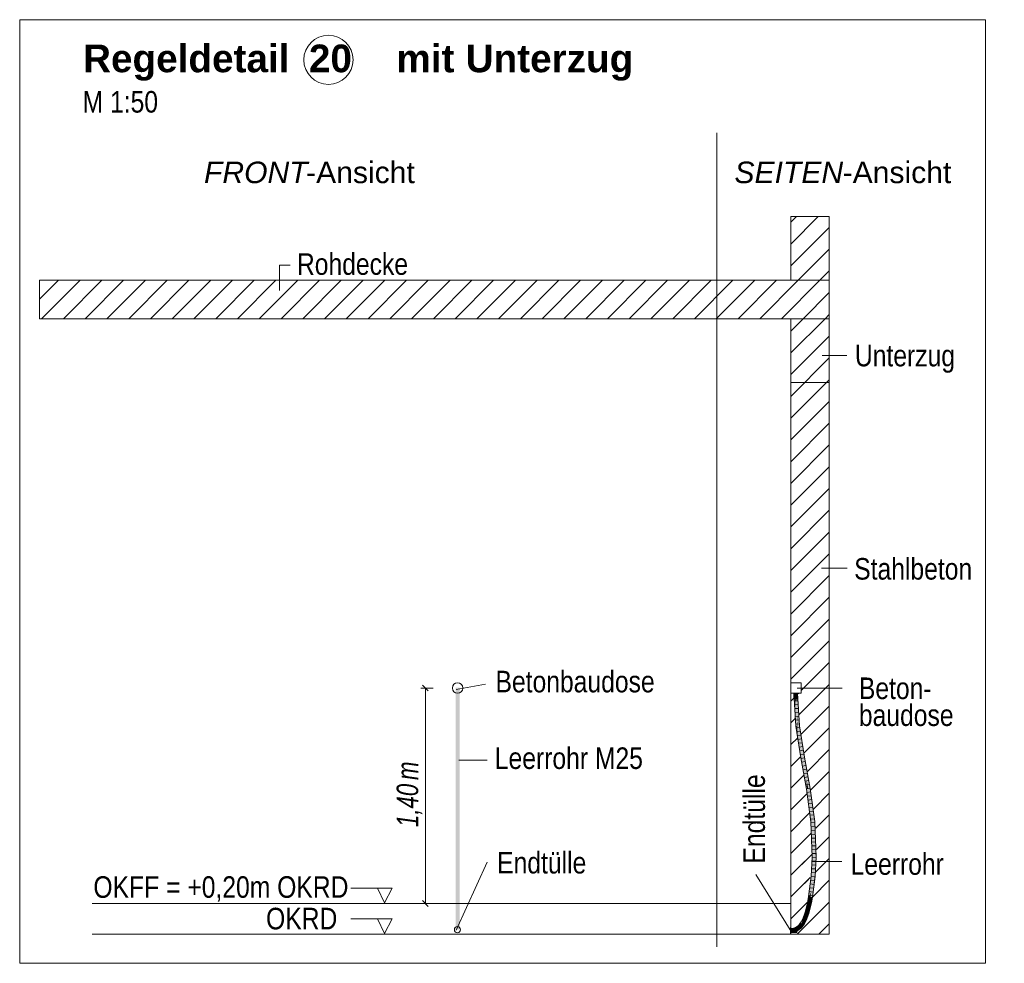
# Model space of a CAD drawing. Extents: x -620 to 300, y 62 to 1112.
# Tile 59 of 71: x 122 to 186, y 552 to 613. Entities that reach past the tile are written whole.
import ezdxf
from ezdxf.lldxf.tags import DXFTag

# ---------------------------------------------------------------- set-up
doc = ezdxf.new("R2010")
doc.units = 0
doc.layers.get('0').update_dxf_attribs({"lineweight": 13})
for name, color, linetype, lineweight, true_color in [('E_Aussparung Bemaßung-A06GA1MX8I', 5, 'Continuous', 9, 0x0000ff), ('E_Betonbaudose', 1, 'Continuous', 13, 0xff0000), ('E_Detail_Beschriftung', 7, 'Continuous', 13, 0x009900), ('E_Detail_Wandschraffur', 7, 'Continuous', 5, 0xc0c0c0), ('E_Leerrohr 25-A06GA1MY8I', 7, 'Continuous', 9, 0xff8000), ('E_Leerrohr 25-Shading', 7, 'Continuous', 9, 0xff8000), ('E_Leerrohr Beschriftung', 1, 'Continuous', 9, 0xff0000)]:
    doc.layers.add(name, color=color, linetype=linetype, lineweight=lineweight, true_color=true_color)
doc.layers.add('E_Detail_Linie_Text_Bem', color=7, linetype='Continuous', lineweight=13)
doc.styles.get("Standard").update_dxf_attribs({"font": 'ARIALN.TTF'})
tags = doc.linetypes.add('fein_strichliert', pattern=[4, 1, -2, 1]).pattern_tags.tags
tags[8:9] = [DXFTag(74, 4), DXFTag(75, 0), DXFTag(340, '0'), DXFTag(46, 0.0), DXFTag(50, 0.0), DXFTag(44, 0.0), DXFTag(45, 0.0)]
tags[6:7] = [DXFTag(74, 4), DXFTag(75, 0), DXFTag(340, '0'), DXFTag(46, 0.0), DXFTag(50, 0.0), DXFTag(44, 0.0), DXFTag(45, 0.0)]
tags[4:5] = [DXFTag(74, 4), DXFTag(75, 0), DXFTag(340, '0'), DXFTag(46, 0.0), DXFTag(50, 0.0), DXFTag(44, 0.0), DXFTag(45, 0.0)]
tags = doc.linetypes.add('fein_strichliert-A06GA1N18I', pattern=[4, 1, -2, 1]).pattern_tags.tags
tags[8:9] = [DXFTag(74, 4), DXFTag(75, 0), DXFTag(340, '0'), DXFTag(46, 0.0), DXFTag(50, 0.0), DXFTag(44, 0.0), DXFTag(45, 0.0)]
tags[6:7] = [DXFTag(74, 4), DXFTag(75, 0), DXFTag(340, '0'), DXFTag(46, 0.0), DXFTag(50, 0.0), DXFTag(44, 0.0), DXFTag(45, 0.0)]
tags[4:5] = [DXFTag(74, 4), DXFTag(75, 0), DXFTag(340, '0'), DXFTag(46, 0.0), DXFTag(50, 0.0), DXFTag(44, 0.0), DXFTag(45, 0.0)]
tags = doc.linetypes.add('STRICHPUNKT2-A06GA1MZ8I', pattern=[12.7, 6.35, -3.175, 0, -3.175]).pattern_tags.tags
tags[10:11] = [DXFTag(74, 4), DXFTag(75, 0), DXFTag(340, '0'), DXFTag(46, 0.0), DXFTag(50, 0.0), DXFTag(44, 0.0), DXFTag(45, 0.0)]
tags[8:9] = [DXFTag(74, 4), DXFTag(75, 0), DXFTag(340, '0'), DXFTag(46, 0.0), DXFTag(50, 0.0), DXFTag(44, 0.0), DXFTag(45, 0.0)]
tags[6:7] = [DXFTag(74, 4), DXFTag(75, 0), DXFTag(340, '0'), DXFTag(46, 0.0), DXFTag(50, 0.0), DXFTag(44, 0.0), DXFTag(45, 0.0)]
tags[4:5] = [DXFTag(74, 4), DXFTag(75, 0), DXFTag(340, '0'), DXFTag(46, 0.0), DXFTag(50, 0.0), DXFTag(44, 0.0), DXFTag(45, 0.0)]

# ---------------------------------------------------------------- blocks, each defined once
blk = doc.blocks.new('Shading-A06GA12D8I', base_point=(172.051, 724.316))
at = {"layer": 'E_Leerrohr 25-Shading', "color": 32, "true_color": 0xd96d00}
for points in [[(171.82, 569.269), (171.82, 569.263), (171.93, 569.269), (171.931, 569.263)], [(171.885, 568.869), (172.01, 568.869), (171.885, 569.263), (172.01, 569.263)], [(171.931, 569.263), (172.01, 569.263), (171.93, 569.269), (172.01, 569.269)], [(172.022, 569.269), (172.01, 569.269), (172.022, 569.263), (172.01, 569.263)], [(172.01, 569.263), (172.01, 568.869), (172.022, 569.263), (172.022, 568.869)], [(172.055, 569.269), (172.022, 569.269), (172.055, 569.263), (172.022, 569.263)], [(172.022, 568.869), (172.135, 568.869), (172.022, 569.263), (172.135, 569.263)], [(172.055, 569.269), (172.055, 569.263), (172.121, 569.269), (172.121, 569.263)], [(172.121, 569.263), (172.2, 569.263), (172.121, 569.269), (172.2, 569.269)], [(171.687, 553.924), (171.687, 554.035), (171.681, 553.923), (171.681, 554.035)], [(171.681, 553.891), (171.687, 553.891), (171.681, 553.923), (171.687, 553.924)], [(171.681, 553.845), (171.687, 553.845), (171.681, 553.891), (171.687, 553.891)], [(171.687, 553.812), (171.687, 553.845), (171.681, 553.812), (171.681, 553.845)], [(171.681, 553.734), (171.687, 553.734), (171.681, 553.812), (171.687, 553.812)], [(171.681, 553.655), (171.687, 553.655), (171.681, 553.734), (171.687, 553.734)], [(171.687, 553.845), (171.845, 553.97), (171.687, 553.97)], [(171.687, 553.845), (171.909, 553.853), (171.845, 553.97), (171.957, 553.857)], [(171.79, 553.847), (171.89, 553.852), (171.687, 553.845), (171.909, 553.853)], [(171.687, 553.845), (172.035, 553.845), (172.029, 553.851)], [(171.867, 553.75), (171.896, 553.828), (171.823, 553.737), (171.687, 553.845)], [(171.687, 553.845), (171.896, 553.828), (171.791, 553.841)], [(171.687, 553.845), (171.687, 553.72), (171.823, 553.737), (171.803, 553.731)], [(171.687, 553.845), (172.022, 553.831), (172.035, 553.845)], [(171.687, 553.72), (171.845, 553.72), (171.828, 553.733)], [(171.965, 553.849), (171.96, 553.855), (171.79, 553.847)], [(171.947, 553.822), (171.959, 553.834), (171.791, 553.841)], [(171.803, 553.731), (171.828, 553.733), (171.823, 553.737)], [(171.862, 553.737), (171.867, 553.75), (171.828, 553.733), (171.823, 553.737)], [(171.828, 553.733), (171.845, 553.72), (171.862, 553.737)], [(171.845, 553.97), (171.957, 553.857), (171.885, 553.97), (171.928, 553.926)], [(171.845, 553.72), (171.91, 553.72), (171.879, 553.754), (171.973, 553.782)], [(171.867, 553.75), (171.862, 553.737), (171.879, 553.754)], [(171.944, 553.818), (171.896, 553.828), (171.879, 553.754), (171.867, 553.75)], [(171.944, 553.818), (171.879, 553.754), (171.949, 553.784), (171.911, 553.764)], [(171.928, 553.926), (171.91, 553.97), (171.885, 553.97)], [(171.89, 553.852), (171.96, 553.855), (171.909, 553.853)], [(171.944, 553.818), (171.947, 553.822), (171.896, 553.828)], [(171.909, 553.853), (171.96, 553.855), (171.957, 553.857)], [(172.016, 553.863), (172.081, 553.97), (171.91, 553.97)], [(171.91, 553.97), (171.928, 553.926), (172.016, 553.863), (171.994, 553.861)], [(172.081, 553.72), (172.018, 553.796), (171.91, 553.72), (171.973, 553.782)], [(171.911, 553.764), (171.936, 553.771), (171.949, 553.784)], [(171.928, 553.926), (171.957, 553.857), (171.994, 553.861), (171.991, 553.86)], [(171.949, 553.784), (171.936, 553.771), (171.998, 553.808), (171.973, 553.782)], [(171.998, 553.808), (172.022, 553.831), (171.944, 553.818), (171.959, 553.834)], [(171.944, 553.818), (171.949, 553.784), (171.977, 553.812)], [(171.977, 553.812), (171.949, 553.784), (171.994, 553.808)], [(171.949, 553.784), (171.998, 553.808), (171.994, 553.808)], [(172.029, 553.851), (172.017, 553.863), (171.965, 553.849), (171.957, 553.857)], [(172.018, 553.796), (172.011, 553.805), (171.973, 553.782), (171.998, 553.808)], [(171.991, 553.86), (172.017, 553.863), (172.016, 553.863)], [(172.081, 553.799), (172.035, 553.845), (172.081, 553.791), (171.998, 553.808)], [(172.03, 553.8), (172.011, 553.805), (172.018, 553.796)], [(172.081, 553.791), (172.011, 553.805), (172.081, 553.786)], [(172.016, 553.863), (172.03, 553.865), (172.081, 553.97), (172.064, 553.899)], [(172.056, 553.866), (172.057, 553.868), (172.017, 553.863), (172.016, 553.863)], [(172.017, 553.863), (172.035, 553.845), (172.056, 553.866)], [(172.081, 553.773), (172.064, 553.79), (172.018, 553.796), (172.03, 553.8)], [(172.081, 553.773), (172.018, 553.796), (172.081, 553.72)], [(172.03, 553.865), (172.057, 553.868), (172.064, 553.899)], [(172.059, 553.869), (172.035, 553.845), (172.081, 553.871), (172.081, 553.845)], [(172.035, 553.845), (172.081, 553.799), (172.081, 553.845)], [(172.057, 553.868), (172.056, 553.866), (172.059, 553.869)], [(172.059, 553.869), (172.064, 553.899), (172.057, 553.868)], [(172.059, 553.869), (172.081, 553.891), (172.064, 553.899), (172.081, 553.916)], [(172.081, 553.891), (172.059, 553.869), (172.081, 553.871)], [(172.081, 553.916), (172.081, 553.97), (172.064, 553.899)], [(172.081, 553.786), (172.064, 553.79), (172.081, 553.773)]]:
    blk.add_solid(points, dxfattribs=at)
at = {"layer": 'E_Leerrohr 25-Shading', "color": 34, "true_color": 0xb05800}
for points in [[(171.885, 569.263), (171.91, 568.861), (171.911, 569.017)], [(171.885, 569.263), (171.911, 569.017), (171.913, 569.263)], [(171.911, 569.017), (171.91, 568.861), (171.973, 568.437), (171.998, 568.035)], [(171.913, 569.263), (171.911, 569.017), (171.933, 569.072), (171.973, 568.437)], [(171.933, 569.072), (171.921, 569.263), (171.913, 569.263)], [(172.126, 568.918), (172.098, 569.263), (172.111, 569.052)], [(172.098, 569.263), (172.16, 568.862), (172.117, 569.263)], [(172.16, 568.862), (172.098, 569.263), (172.2, 568.228), (172.126, 568.918)], [(172.137, 568.651), (172.178, 568.261), (172.111, 569.052), (172.126, 568.918)], [(172.16, 568.862), (172.135, 569.263), (172.117, 569.263)], [(172.126, 568.918), (172.178, 568.261), (172.2, 568.228), (172.225, 567.826)], [(172.019, 567.116), (171.998, 568.035), (171.91, 568.861)], [(172.191, 568.057), (172.137, 568.651), (172.231, 567.138)], [(172.178, 568.261), (172.137, 568.651), (172.187, 568.155), (172.191, 568.057)], [(172.185, 568.2), (172.178, 568.261), (172.187, 568.155)], [(172.019, 567.116), (172.053, 567.119), (171.998, 568.035), (172.046, 567.268)], [(172.218, 567.761), (172.211, 567.959), (172.187, 568.155), (172.185, 568.2)], [(172.191, 568.057), (172.218, 567.761), (172.187, 568.155)], [(172.218, 567.761), (172.191, 568.057), (172.242, 567.14), (172.231, 567.138)], [(172.225, 567.826), (172.211, 567.959), (172.268, 567.142), (172.218, 567.761)], [(172.242, 567.14), (172.268, 567.142), (172.218, 567.761)], [(172.053, 567.119), (172.019, 567.116), (172.135, 566.37)], [(172.053, 567.119), (172.056, 567.12), (172.046, 567.268)], [(172.16, 566.207), (172.072, 567.017), (172.053, 567.119), (172.056, 567.12)], [(172.16, 566.207), (172.053, 567.119), (172.135, 566.37)], [(172.111, 566.76), (172.072, 567.017), (172.2, 565.95), (172.16, 566.207)], [(172.242, 567.14), (172.231, 567.138), (172.547, 565.104)], [(172.583, 565.11), (172.268, 567.142), (172.547, 565.104), (172.242, 567.14)], [(172.225, 565.787), (172.137, 566.597), (172.2, 565.95), (172.111, 566.76)], [(172.336, 565.068), (172.372, 565.074), (172.225, 565.787), (172.137, 566.597)], [(172.737, 563.065), (172.372, 565.074), (172.706, 563.031), (172.336, 565.068)], [(172.773, 564.061), (172.583, 565.11), (172.736, 564.057), (172.547, 565.104)], [(172.952, 563.07), (172.773, 564.061), (172.916, 563.065), (172.736, 564.057)], [(172.737, 563.065), (172.706, 563.031), (172.739, 563.036)], [(172.739, 563.036), (172.706, 563.031), (172.773, 562.543)], [(172.742, 563.037), (172.737, 563.065), (172.739, 563.036)], [(172.773, 562.543), (172.94, 561.507), (172.739, 563.036), (172.742, 563.037)], [(172.94, 561.507), (173.036, 560.915), (172.742, 563.037)], [(172.999, 560.912), (173.017, 560.913), (172.773, 562.543), (172.94, 561.507)], [(172.952, 563.07), (172.916, 563.065), (173.248, 560.933), (173.212, 560.93)], [(173.017, 560.913), (173.036, 560.915), (172.94, 561.507)], [(173.017, 560.913), (172.999, 560.912), (173.024, 560.283)], [(173.024, 560.283), (173.059, 559.718), (173.017, 560.913), (173.036, 560.915)], [(173.059, 559.718), (173.127, 558.612), (173.036, 560.915)], [(173.294, 559.787), (173.248, 560.933), (173.236, 560.308), (173.212, 560.93)], [(173.059, 559.718), (173.024, 560.283), (173.071, 559.108)], [(173.34, 558.613), (173.236, 560.308), (173.338, 558.613)], [(173.236, 560.308), (173.34, 558.613), (173.236, 560.308), (173.294, 559.787)], [(173.329, 558.613), (173.338, 558.613), (173.283, 559.128), (173.236, 560.308)], [(173.09, 558.611), (173.127, 558.612), (173.071, 559.108), (173.059, 559.718)], [(173.283, 559.128), (173.304, 558.613), (173.311, 558.613)], [(173.127, 558.612), (173.09, 558.611), (173.032, 557.37), (173.02, 557.371)], [(173.057, 557.368), (173.127, 558.612), (173.032, 557.37)], [(173.269, 557.348), (173.304, 558.613), (173.233, 557.352)], [(173.304, 558.613), (173.269, 557.348), (173.311, 558.613), (173.282, 557.58)], [(173.282, 557.58), (173.337, 558.557), (173.311, 558.613), (173.338, 558.613)], [(173.337, 558.557), (173.34, 558.613), (173.338, 558.613)], [(172.922, 556.417), (172.888, 556.039), (173.057, 557.368)], [(172.976, 557.026), (172.922, 556.417), (173.032, 557.37), (173.057, 557.368)], [(173.032, 557.37), (173.02, 557.371), (172.976, 557.026)], [(173.19, 557.016), (173.19, 557.016), (173.269, 557.348), (173.171, 556.575)], [(173.19, 557.016), (173.269, 557.348), (173.233, 557.352)], [(172.851, 556.044), (172.868, 556.042), (172.976, 557.026), (172.922, 556.417)], [(173.19, 557.016), (173.063, 556.016), (173.087, 556.013)], [(173.099, 556.011), (173.19, 557.016), (173.087, 556.013)], [(173.19, 557.016), (173.099, 556.011), (173.171, 556.575)], [(172.868, 556.042), (172.888, 556.039), (172.922, 556.417)], [(172.633, 555.031), (172.64, 555.029), (172.757, 555.529), (172.707, 555.242)], [(172.757, 555.529), (172.707, 555.242), (172.766, 555.527), (172.746, 555.365)], [(172.738, 555.301), (172.793, 555.521), (172.766, 555.527)], [(172.775, 555.619), (172.757, 555.529), (172.766, 555.527)], [(172.77, 555.569), (172.766, 555.527), (172.79, 555.536), (172.787, 555.522)], [(172.778, 555.603), (172.775, 555.619), (172.77, 555.569)], [(172.77, 555.569), (172.79, 555.536), (172.778, 555.603)], [(172.775, 555.619), (172.778, 555.603), (172.807, 555.786), (172.818, 555.784)], [(172.818, 555.784), (172.778, 555.603), (172.841, 555.78), (172.79, 555.536)], [(172.787, 555.522), (172.793, 555.521), (172.79, 555.536)], [(172.79, 555.536), (172.793, 555.521), (172.841, 555.78), (172.843, 555.78)], [(172.868, 556.042), (172.851, 556.044), (172.818, 555.784), (172.807, 555.786)], [(172.818, 555.784), (172.841, 555.78), (172.868, 556.042), (172.888, 556.039)], [(173.001, 555.473), (172.965, 555.481), (172.872, 554.958), (172.837, 554.968)], [(172.841, 555.78), (172.843, 555.78), (172.888, 556.039)], [(173.001, 555.473), (173.017, 555.748), (172.965, 555.481)], [(173.001, 555.473), (173.032, 555.631), (173.017, 555.748), (173.049, 555.742)], [(173.087, 556.013), (173.063, 556.016), (173.049, 555.742), (173.017, 555.748)], [(173.032, 555.631), (173.053, 555.741), (173.049, 555.742)], [(173.053, 555.741), (173.099, 556.011), (173.049, 555.742), (173.087, 556.013)], [(172.469, 554.591), (172.492, 554.581), (172.605, 554.955), (172.527, 554.669)], [(172.527, 554.669), (172.502, 554.576), (172.668, 555.02)], [(172.605, 554.955), (172.527, 554.669), (172.64, 555.029), (172.668, 555.02)], [(172.64, 555.029), (172.633, 555.031), (172.605, 554.955)], [(172.64, 555.029), (172.668, 555.02), (172.707, 555.242)], [(172.707, 555.242), (172.668, 555.02), (172.746, 555.365), (172.738, 555.301)], [(172.775, 554.697), (172.872, 554.958), (172.738, 554.703), (172.837, 554.968)], [(172.11, 554.084), (172.16, 554.153), (172.105, 554.091), (172.135, 554.132)], [(172.11, 554.084), (172.118, 554.073), (172.16, 554.153), (172.126, 554.084)], [(172.192, 554.162), (172.119, 554.071), (172.137, 554.086)], [(172.192, 554.162), (172.18, 554.158), (172.119, 554.071), (172.126, 554.084)], [(172.18, 554.158), (172.16, 554.153), (172.126, 554.084)], [(172.137, 554.086), (172.208, 554.145), (172.192, 554.162)], [(172.183, 554.172), (172.16, 554.153), (172.186, 554.168), (172.18, 554.158)], [(172.18, 554.158), (172.192, 554.162), (172.186, 554.168)], [(172.2, 554.19), (172.183, 554.172), (172.186, 554.168)], [(172.192, 554.162), (172.225, 554.217), (172.186, 554.168), (172.2, 554.19)], [(172.196, 554.169), (172.192, 554.162), (172.213, 554.165), (172.2, 554.153)], [(172.218, 554.189), (172.225, 554.217), (172.196, 554.169)], [(172.196, 554.169), (172.213, 554.165), (172.218, 554.189)], [(172.2, 554.153), (172.208, 554.145), (172.213, 554.165)], [(172.213, 554.165), (172.208, 554.145), (172.285, 554.235), (172.289, 554.232)], [(172.276, 554.242), (172.218, 554.189), (172.285, 554.235), (172.213, 554.165)], [(172.225, 554.217), (172.218, 554.189), (172.26, 554.255), (172.276, 554.242)], [(172.385, 554.404), (172.373, 554.412), (172.261, 554.254), (172.26, 554.255)], [(172.261, 554.254), (172.276, 554.242), (172.385, 554.404), (172.399, 554.396)], [(172.399, 554.396), (172.276, 554.242), (172.404, 554.393), (172.285, 554.235)], [(172.492, 554.581), (172.469, 554.591), (172.385, 554.404), (172.373, 554.412)], [(172.385, 554.404), (172.399, 554.396), (172.492, 554.581), (172.502, 554.576)], [(172.454, 554.159), (172.428, 554.122), (172.43, 554.121)], [(172.435, 554.117), (172.456, 554.1), (172.454, 554.159)], [(172.456, 554.1), (172.585, 554.281), (172.454, 554.159), (172.554, 554.3)], [(172.492, 554.581), (172.502, 554.576), (172.527, 554.669)], [(172.585, 554.281), (172.665, 554.508), (172.554, 554.3)], [(172.585, 554.281), (172.641, 554.384), (172.665, 554.508), (172.69, 554.497)], [(172.641, 554.384), (172.699, 554.493), (172.69, 554.497)], [(172.665, 554.508), (172.69, 554.497), (172.738, 554.703), (172.752, 554.701)], [(172.69, 554.497), (172.699, 554.493), (172.752, 554.701), (172.775, 554.697)], [(171.78, 553.938), (171.776, 553.975), (171.687, 553.933), (171.687, 553.97)], [(171.804, 553.727), (171.8, 553.763), (171.687, 553.72), (171.687, 553.756)], [(171.78, 553.938), (171.845, 553.987), (171.776, 553.975)], [(171.78, 553.938), (171.866, 553.954), (171.845, 553.987), (171.859, 553.984)], [(171.804, 553.727), (171.907, 553.782), (171.8, 553.763)], [(171.907, 553.782), (171.804, 553.727), (171.909, 553.772), (171.845, 553.734)], [(171.859, 553.984), (171.858, 553.989), (171.845, 553.987)], [(171.845, 553.734), (171.91, 553.745), (171.909, 553.772), (171.915, 553.748)], [(171.885, 553.998), (171.858, 553.989), (171.888, 553.98), (171.859, 553.984)], [(171.859, 553.984), (171.866, 553.954), (171.888, 553.98)], [(171.888, 553.98), (171.866, 553.954), (171.933, 553.974)], [(171.91, 554.005), (171.885, 553.998), (171.902, 553.995)], [(171.885, 553.998), (171.888, 553.98), (171.902, 553.995)], [(171.947, 553.978), (171.928, 553.992), (171.888, 553.98), (171.902, 553.995)], [(171.947, 553.978), (171.888, 553.98), (171.933, 553.974)], [(171.928, 553.992), (171.91, 554.005), (171.902, 553.995)], [(171.933, 553.79), (171.907, 553.782), (171.909, 553.772)], [(171.909, 553.772), (171.913, 553.757), (171.933, 553.79), (171.973, 553.802)], [(171.939, 554.002), (171.934, 554.013), (171.91, 554.005)], [(171.939, 554.002), (171.91, 554.005), (171.943, 553.99), (171.928, 553.992)], [(171.91, 553.745), (171.916, 553.746), (171.915, 553.748)], [(171.913, 553.757), (171.915, 553.748), (171.973, 553.802), (171.998, 553.81)], [(171.916, 553.746), (171.998, 553.81), (171.915, 553.748)], [(171.916, 553.746), (172.021, 553.778), (171.998, 553.81), (172.009, 553.813)], [(171.928, 553.992), (171.947, 553.978), (171.943, 553.99)], [(171.998, 554.001), (172.022, 554.011), (171.934, 554.013), (172.005, 554.044)], [(171.998, 554.001), (171.934, 554.013), (171.939, 554.002)], [(171.939, 554.002), (171.943, 553.99), (171.998, 554.001), (171.973, 553.99)], [(171.943, 553.99), (171.947, 553.978), (171.973, 553.99)], [(172.022, 554.011), (172.098, 554.101), (172.005, 554.044)], [(172.009, 553.813), (172.021, 553.778), (172.046, 553.829), (172.062, 553.829)], [(172.062, 553.829), (172.021, 553.778), (172.12, 553.829), (172.123, 553.823)], [(172.098, 554.101), (172.022, 554.011), (172.105, 554.091), (172.046, 554.026)], [(172.046, 554.026), (172.072, 554.042), (172.105, 554.091), (172.11, 554.084)], [(172.062, 553.829), (172.072, 553.841), (172.046, 553.829)], [(172.072, 553.841), (172.062, 553.829), (172.114, 553.84), (172.12, 553.829)], [(172.11, 554.084), (172.072, 554.042), (172.118, 554.073), (172.111, 554.066)], [(172.114, 553.84), (172.106, 553.856), (172.072, 553.841)], [(172.135, 554.132), (172.098, 554.101), (172.105, 554.091)], [(172.111, 553.859), (172.106, 553.856), (172.2, 553.871), (172.16, 553.846)], [(172.16, 553.846), (172.106, 553.856), (172.114, 553.84)], [(172.111, 554.066), (172.119, 554.071), (172.118, 554.073)], [(172.137, 553.875), (172.111, 553.859), (172.225, 553.886), (172.2, 553.871)], [(172.114, 553.84), (172.12, 553.829), (172.16, 553.846), (172.135, 553.831)], [(172.118, 554.073), (172.119, 554.071), (172.126, 554.084)], [(172.12, 553.829), (172.123, 553.823), (172.135, 553.831)], [(172.225, 553.886), (172.244, 553.898), (172.137, 553.875), (172.222, 553.927)], [(172.338, 554.007), (172.329, 554.017), (172.237, 553.907), (172.222, 553.927)], [(172.244, 553.898), (172.355, 553.99), (172.237, 553.907), (172.338, 554.007)], [(172.43, 554.121), (172.428, 554.122), (172.338, 554.007), (172.329, 554.017)], [(172.338, 554.007), (172.435, 554.117), (172.43, 554.121)], [(172.338, 554.007), (172.355, 553.99), (172.435, 554.117), (172.382, 554.019)], [(172.382, 554.019), (172.456, 554.1), (172.435, 554.117)]]:
    blk.add_solid(points, dxfattribs=at)
at = {"layer": 'E_Leerrohr 25-Shading', "color": 30, "true_color": 0xf57b00}
for points in [[(171.942, 569.263), (171.921, 569.263), (171.933, 569.072)], [(171.933, 569.072), (171.973, 568.437), (171.942, 569.263), (171.976, 568.511)], [(172.01, 569.263), (171.942, 569.263), (171.976, 568.511)], [(172.01, 569.263), (171.976, 568.511), (172.022, 568.577), (171.998, 568.035)], [(172.022, 568.577), (172.035, 568.861), (172.01, 569.263)], [(172.028, 569.263), (172.01, 569.263), (172.035, 568.861)], [(172.035, 568.861), (172.053, 569.263), (172.028, 569.263)], [(172.053, 569.263), (172.035, 568.861), (172.137, 568.651), (172.115, 568.161)], [(172.053, 569.263), (172.137, 568.651), (172.098, 569.263)], [(171.973, 568.437), (171.998, 568.035), (171.976, 568.511)], [(171.998, 568.035), (172.046, 567.268), (172.022, 568.577)], [(172.046, 567.268), (172.035, 568.861), (172.022, 568.577)], [(172.046, 567.268), (172.056, 567.12), (172.035, 568.861), (172.067, 567.121)], [(172.075, 568.227), (172.035, 568.861), (172.095, 567.124), (172.067, 567.121)], [(172.115, 568.161), (172.035, 568.861), (172.1, 567.825)], [(172.1, 567.825), (172.075, 568.227), (172.113, 567.126), (172.095, 567.124)], [(172.115, 568.161), (172.231, 567.138), (172.137, 568.651)], [(172.144, 567.129), (172.231, 567.138), (172.1, 567.825), (172.115, 568.161)], [(172.144, 567.129), (172.1, 567.825), (172.106, 567.471)], [(172.067, 567.121), (172.056, 567.12), (172.072, 567.017)], [(172.067, 567.121), (172.072, 567.017), (172.095, 567.124), (172.108, 566.836)], [(172.108, 566.836), (172.072, 567.017), (172.111, 566.76)], [(172.108, 566.836), (172.131, 566.722), (172.095, 567.124), (172.113, 567.126)], [(172.144, 567.129), (172.106, 567.471), (172.117, 567.126), (172.112, 567.168)], [(172.112, 567.168), (172.113, 567.126), (172.117, 567.126)], [(172.113, 567.126), (172.131, 566.722), (172.117, 567.126), (172.459, 565.089)], [(172.459, 565.089), (172.144, 567.129), (172.117, 567.126)], [(172.231, 567.138), (172.144, 567.129), (172.547, 565.104), (172.459, 565.089)], [(172.137, 566.597), (172.131, 566.722), (172.111, 566.76), (172.108, 566.836)], [(172.372, 565.074), (172.459, 565.089), (172.137, 566.597), (172.131, 566.722)], [(172.721, 563.645), (172.459, 565.089), (172.737, 563.065), (172.372, 565.074)], [(172.736, 564.057), (172.547, 565.104), (172.721, 563.645), (172.459, 565.089)], [(172.916, 563.065), (172.736, 564.057), (172.829, 563.051), (172.721, 563.645)], [(172.829, 563.051), (172.721, 563.645), (172.742, 563.037), (172.737, 563.065)], [(172.829, 563.051), (172.742, 563.037), (173.124, 560.922), (173.036, 560.915)], [(173.212, 560.93), (172.916, 563.065), (173.169, 560.926), (172.829, 563.051)], [(172.829, 563.051), (173.124, 560.922), (173.169, 560.926)], [(173.124, 560.922), (173.036, 560.915), (173.215, 558.612), (173.127, 558.612)], [(173.212, 560.93), (173.124, 560.922), (173.304, 558.613), (173.215, 558.612)], [(173.215, 558.612), (173.127, 558.612), (173.145, 557.36), (173.057, 557.368)], [(173.304, 558.613), (173.215, 558.612), (173.233, 557.352), (173.145, 557.36)], [(173.018, 556.362), (173.145, 557.36), (172.888, 556.039), (173.057, 557.368)], [(173.233, 557.352), (173.145, 557.36), (173.063, 556.016), (172.975, 556.028)], [(173.018, 556.362), (172.888, 556.039), (172.928, 556.034)], [(172.975, 556.028), (173.018, 556.362), (172.928, 556.034)], [(172.753, 554.994), (172.879, 555.501), (172.738, 555.301), (172.793, 555.521)], [(172.965, 555.481), (172.879, 555.501), (172.837, 554.968), (172.753, 554.994)], [(172.86, 555.777), (172.843, 555.78), (172.793, 555.521)], [(172.879, 555.501), (172.93, 555.764), (172.793, 555.521), (172.86, 555.777)], [(172.879, 555.501), (172.793, 555.521), (172.793, 555.521)], [(172.895, 556.038), (172.888, 556.039), (172.843, 555.78)], [(172.86, 555.777), (172.928, 556.034), (172.843, 555.78), (172.895, 556.038)], [(172.86, 555.777), (172.843, 555.78), (172.843, 555.78)], [(172.93, 555.764), (172.975, 556.028), (172.86, 555.777), (172.928, 556.034)], [(173.017, 555.748), (172.93, 555.764), (172.965, 555.481), (172.879, 555.501)], [(173.063, 556.016), (172.975, 556.028), (173.017, 555.748), (172.93, 555.764)], [(172.584, 554.542), (172.668, 555.02), (172.502, 554.576)], [(172.584, 554.542), (172.723, 554.915), (172.668, 555.02), (172.728, 555.002)], [(172.837, 554.968), (172.753, 554.994), (172.665, 554.508), (172.584, 554.542)], [(172.738, 555.301), (172.668, 555.02), (172.728, 555.002)], [(172.723, 554.915), (172.753, 554.994), (172.728, 555.002)], [(172.753, 554.994), (172.738, 555.301), (172.728, 555.002)], [(172.304, 554.221), (172.289, 554.232), (172.208, 554.145)], [(172.269, 554.081), (172.358, 554.177), (172.208, 554.145), (172.304, 554.221)], [(172.428, 554.122), (172.358, 554.177), (172.329, 554.017), (172.269, 554.081)], [(172.304, 554.221), (172.475, 554.349), (172.289, 554.232), (172.431, 554.376)], [(172.358, 554.177), (172.479, 554.346), (172.304, 554.221), (172.475, 554.349)], [(172.554, 554.3), (172.479, 554.346), (172.428, 554.122), (172.358, 554.177)], [(172.484, 554.355), (172.584, 554.542), (172.404, 554.393), (172.502, 554.576)], [(172.484, 554.355), (172.404, 554.393), (172.475, 554.349)], [(172.479, 554.346), (172.484, 554.355), (172.475, 554.349)], [(172.665, 554.508), (172.584, 554.542), (172.554, 554.3), (172.479, 554.346)], [(171.79, 553.851), (171.78, 553.938), (171.687, 553.845), (171.687, 553.933)], [(171.8, 553.763), (171.79, 553.851), (171.687, 553.756), (171.687, 553.845)], [(171.869, 553.941), (171.866, 553.954), (171.78, 553.938)], [(171.79, 553.851), (171.887, 553.868), (171.78, 553.938), (171.869, 553.941)], [(171.907, 553.782), (171.887, 553.868), (171.8, 553.763), (171.79, 553.851)], [(171.933, 553.974), (171.866, 553.954), (171.938, 553.964)], [(171.866, 553.954), (171.869, 553.941), (171.938, 553.964), (171.948, 553.942)], [(171.948, 553.942), (171.869, 553.941), (171.956, 553.924), (171.869, 553.941)], [(171.869, 553.941), (171.887, 553.868), (171.956, 553.924), (171.97, 553.893)], [(171.887, 553.868), (171.907, 553.782), (171.97, 553.893), (171.961, 553.869)], [(171.961, 553.869), (171.907, 553.782), (171.933, 553.79)], [(171.933, 553.974), (171.938, 553.964), (171.947, 553.978), (171.952, 553.967)], [(171.978, 553.896), (171.961, 553.869), (171.998, 553.81), (171.933, 553.79)], [(171.938, 553.964), (171.97, 553.893), (171.952, 553.967), (171.978, 553.896)], [(171.975, 553.986), (171.973, 553.99), (171.947, 553.978)], [(171.971, 553.969), (171.982, 553.97), (171.947, 553.978), (171.975, 553.986)], [(171.971, 553.969), (171.947, 553.978), (171.952, 553.967)], [(172.01, 553.91), (171.985, 553.963), (171.952, 553.967), (171.971, 553.969)], [(172.01, 553.91), (171.952, 553.967), (171.978, 553.896)], [(171.961, 553.869), (171.978, 553.896), (171.97, 553.893)], [(171.985, 553.963), (171.982, 553.97), (171.971, 553.969)], [(172.002, 553.994), (171.998, 554.001), (171.975, 553.986), (171.973, 553.99)], [(172.022, 553.948), (172.002, 553.994), (171.985, 553.963), (171.975, 553.986)], [(172.035, 553.921), (171.978, 553.896), (172.004, 553.825)], [(171.978, 553.896), (171.998, 553.81), (172.004, 553.825)], [(172.022, 553.948), (171.985, 553.963), (172.01, 553.91)], [(172.028, 554.001), (172.022, 554.011), (172.002, 553.994), (171.998, 554.001)], [(171.998, 553.81), (172.009, 553.813), (172.004, 553.825)], [(172.035, 553.987), (172.028, 554.001), (172.022, 553.948), (172.002, 553.994)], [(172.009, 553.813), (172.035, 553.921), (172.004, 553.825)], [(172.035, 553.921), (172.009, 553.813), (172.072, 553.841)], [(172.01, 553.91), (172.035, 553.921), (172.022, 553.948)], [(172.045, 554.021), (172.046, 554.026), (172.022, 554.011)], [(172.028, 554.001), (172.04, 554.004), (172.022, 554.011), (172.045, 554.021)], [(172.022, 553.948), (172.035, 553.921), (172.035, 553.987), (172.048, 553.962)], [(172.035, 553.987), (172.04, 554.004), (172.028, 554.001)], [(172.048, 553.962), (172.072, 554.042), (172.035, 553.987), (172.046, 554.026)], [(172.035, 553.921), (172.064, 553.934), (172.048, 553.962)], [(172.035, 553.921), (172.072, 553.841), (172.064, 553.934), (172.106, 553.856)], [(172.064, 553.934), (172.072, 554.042), (172.048, 553.962)], [(172.107, 554.051), (172.072, 554.042), (172.075, 553.94), (172.064, 553.934)], [(172.106, 553.856), (172.137, 553.875), (172.064, 553.934), (172.1, 553.956)], [(172.111, 554.066), (172.072, 554.042), (172.107, 554.051)], [(172.129, 554.057), (172.107, 554.051), (172.1, 553.956), (172.075, 553.94)], [(172.1, 553.956), (172.171, 553.999), (172.129, 554.057)], [(172.137, 553.875), (172.222, 553.927), (172.1, 553.956), (172.171, 553.999)], [(172.119, 554.071), (172.111, 554.066), (172.129, 554.057), (172.107, 554.051)], [(172.135, 554.08), (172.137, 554.086), (172.119, 554.071)], [(172.129, 554.057), (172.135, 554.08), (172.119, 554.071)], [(172.171, 553.999), (172.137, 554.086), (172.129, 554.057)], [(172.171, 553.999), (172.269, 554.081), (172.137, 554.086), (172.208, 554.145)], [(172.329, 554.017), (172.269, 554.081), (172.222, 553.927), (172.171, 553.999)], [(172.269, 554.081), (172.208, 554.145), (172.208, 554.145)]]:
    blk.add_solid(points, dxfattribs=at)
blk = doc.blocks.new('Referenz-A06GA1N48I')
at = {"layer": 'E_Aussparung Bemaßung-A06GA1MX8I', "linetype": 'Continuous', "ltscale": 0.13}
for p, q in [((147.644, 569.6), (148.444, 569.6)), ((148.135, 569.41), (147.753, 569.791)), ((147.944, 569.6), (147.944, 555.6)), ((148.244, 555.6), (147.444, 555.6)), ((148.135, 555.41), (147.753, 555.791))]:
    blk.add_line(p, q, dxfattribs=at)
at = {"layer": 'E_Betonbaudose', "linetype": 'Continuous', "ltscale": 0.13}
for p, q in [((171.695, 569.26), (171.695, 569.94)), ((171.695, 569.94), (172.375, 569.94)), ((172.375, 569.94), (172.375, 569.26)), ((172.375, 569.26), (171.695, 569.26))]:
    blk.add_line(p, q, dxfattribs=at)
for centre, radius in [((150.039, 569.6), 0.34), ((150.03, 553.892), 0.2)]:
    blk.add_circle(centre, radius, dxfattribs=at)
at = {"layer": 'E_Detail_Linie_Text_Bem', "linetype": 'fein_strichliert-A06GA1N18I', "ltscale": 0.65}
for p, q in [((184.348, 613.028), (121.578, 613.028)), ((121.578, 613.028), (121.578, 551.711)), ((184.348, 551.711), (184.348, 613.028)), ((166.885, 552.792), (166.885, 605.672)), ((121.578, 551.711), (181.322, 551.711)), ((181.322, 551.711), (184.348, 551.711))]:
    blk.add_line(p, q, dxfattribs=at)
at = {"layer": 'E_Detail_Linie_Text_Bem', "linetype": 'Continuous', "ltscale": 0.13}
for p, q in [((171.695, 600.235), (174.195, 600.235)), ((171.695, 596.1), (171.695, 600.235)), ((174.195, 600.235), (174.195, 596.1)), ((174.195, 596.1), (122.868, 596.1)), ((122.868, 596.1), (122.868, 593.6)), ((174.195, 596.1), (171.695, 596.1)), ((174.195, 593.6), (174.195, 596.1)), ((122.868, 593.6), (133.26, 593.6)), ((122.868, 593.6), (171.695, 593.6)), ((133.26, 593.6), (174.195, 593.6)), ((171.695, 593.6), (174.195, 593.6)), ((171.695, 581.8), (171.695, 593.6)), ((171.695, 593.579), (174.195, 593.579)), ((171.695, 589.444), (171.695, 593.579)), ((174.195, 593.6), (174.195, 553.6)), ((174.195, 593.579), (174.195, 589.444)), ((174.195, 589.444), (171.695, 589.444)), ((171.695, 581.6), (171.695, 581.8)), ((171.695, 553.6), (171.695, 581.6)), ((126.298, 555.6), (171.658, 555.6)), ((126.298, 553.6), (172.945, 553.6)), ((174.195, 553.6), (171.695, 553.6))]:
    blk.add_line(p, q, dxfattribs=at)
at = {"layer": 'E_Detail_Linie_Text_Bem', "color": 0, "linetype": 'Continuous', "ltscale": 0.13}
for p, q in [((138.469, 595.421), (138.469, 597.069)), ((138.469, 597.069), (139.156, 597.069)), ((175.334, 591.212), (173.739, 591.212)), ((175.363, 577.377), (173.692, 577.377)), ((151.86, 569.855), (149.949, 569.508)), ((172.101, 569.6), (175.039, 569.6)), ((151.962, 564.921), (150.112, 564.921)), ((149.949, 553.871), (151.962, 558.276)), ((173.067, 558.322), (174.999, 558.322)), ((171.751, 553.723), (169.409, 557.475)), ((145.791, 556.601), (143.107, 556.601)), ((144.824, 556.604), (145.282, 555.651)), ((145.282, 555.651), (145.791, 556.601)), ((145.791, 554.601), (143.107, 554.601)), ((144.824, 554.604), (145.282, 553.651)), ((145.282, 553.651), (145.791, 554.601))]:
    blk.add_line(p, q, dxfattribs=at)
at = {"layer": 'E_Detail_Linie_Text_Bem', "linetype": 'Continuous', "ltscale": 0.13}
blk.add_solid([(150.164, 569.63), (150.164, 553.894), (149.914, 569.629), (149.914, 553.894)], dxfattribs=at)
at = {"layer": 'E_Detail_Wandschraffur', "linetype": 'fein_strichliert', "ltscale": 0.13}
for p, q in [((171.695, 598.449), (173.481, 600.235)), ((172.175, 596.1), (174.195, 598.121)), ((122.868, 594.877), (124.091, 596.1)), ((124.42, 593.6), (126.92, 596.1)), ((127.248, 593.6), (129.748, 596.1)), ((130.077, 593.6), (132.577, 596.1)), ((132.905, 593.6), (135.405, 596.1)), ((135.734, 593.6), (138.234, 596.1)), ((138.562, 593.6), (141.062, 596.1)), ((141.39, 593.6), (143.89, 596.1)), ((144.219, 593.6), (146.719, 596.1)), ((147.047, 593.6), (149.547, 596.1)), ((149.876, 593.6), (152.376, 596.1)), ((152.704, 593.6), (155.204, 596.1)), ((155.533, 593.6), (158.033, 596.1)), ((158.361, 593.6), (160.861, 596.1)), ((161.189, 593.6), (163.689, 596.1)), ((164.018, 593.6), (166.518, 596.1)), ((166.846, 593.6), (169.346, 596.1)), ((169.675, 593.6), (172.175, 596.1)), ((172.503, 593.6), (174.195, 595.292)), ((171.695, 592.792), (172.503, 593.6)), ((171.695, 589.964), (174.195, 592.464)), ((171.695, 587.135), (174.195, 589.635)), ((171.695, 584.307), (174.195, 586.807)), ((171.695, 581.479), (174.195, 583.979)), ((171.695, 578.65), (174.195, 581.15)), ((171.695, 575.822), (174.195, 578.322)), ((171.695, 572.993), (174.195, 575.493)), ((171.695, 570.165), (174.195, 572.665)), ((172.239, 567.881), (174.195, 569.836)), ((171.695, 567.336), (171.968, 567.609)), ((172.57, 565.383), (174.195, 567.008)), ((171.695, 564.508), (172.303, 565.116)), ((172.991, 562.976), (174.195, 564.18)), ((171.695, 561.68), (172.744, 562.729)), ((173.327, 560.483), (174.195, 561.351)), ((171.695, 558.851), (173.039, 560.196)), ((173.324, 557.652), (174.195, 558.523)), ((171.695, 556.023), (172.961, 557.289)), ((172.578, 556.905), (172.832, 557.159)), ((172.101, 553.6), (174.195, 555.694))]:
    blk.add_line(p, q, dxfattribs=at)
at = {"layer": 'E_Detail_Wandschraffur', "linetype": 'ByBlock', "ltscale": 0.13}
for p, q in [((171.695, 599.863), (172.067, 600.235)), ((171.695, 597.035), (174.195, 599.535)), ((173.589, 596.1), (174.195, 596.706)), ((123.006, 593.6), (125.506, 596.1)), ((125.834, 593.6), (128.334, 596.1)), ((128.663, 593.6), (131.163, 596.1)), ((131.491, 593.6), (133.991, 596.1)), ((134.319, 593.6), (136.819, 596.1)), ((137.148, 593.6), (139.648, 596.1)), ((139.976, 593.6), (142.476, 596.1)), ((142.805, 593.6), (145.305, 596.1)), ((145.633, 593.6), (148.133, 596.1)), ((148.462, 593.6), (150.962, 596.1)), ((151.29, 593.6), (153.79, 596.1)), ((154.118, 593.6), (156.618, 596.1)), ((156.947, 593.6), (159.447, 596.1)), ((159.775, 593.6), (162.275, 596.1)), ((162.604, 593.6), (165.104, 596.1)), ((165.432, 593.6), (167.932, 596.1)), ((168.261, 593.6), (170.761, 596.1)), ((171.089, 593.6), (173.589, 596.1)), ((173.917, 593.6), (174.195, 593.878)), ((171.695, 591.378), (173.917, 593.6)), ((171.695, 588.55), (174.195, 591.05)), ((171.695, 585.721), (174.195, 588.221)), ((171.695, 582.893), (174.195, 585.393)), ((171.695, 580.064), (174.195, 582.564)), ((171.695, 577.236), (174.195, 579.736)), ((171.695, 574.408), (174.195, 576.908)), ((171.695, 571.579), (174.195, 574.079)), ((172.375, 569.431), (174.195, 571.251)), ((171.695, 568.751), (171.887, 568.942)), ((172.138, 569.193), (172.197, 569.252)), ((172.372, 566.599), (174.195, 568.422)), ((171.695, 565.922), (172.119, 566.346)), ((172.778, 564.177), (174.195, 565.594)), ((171.695, 563.094), (172.521, 563.92)), ((173.16, 561.731), (174.195, 562.765)), ((171.695, 560.265), (172.916, 561.486)), ((173.365, 559.107), (174.195, 559.937)), ((171.695, 557.437), (173.07, 558.812)), ((172.202, 557.944), (172.611, 558.353)), ((173.104, 556.017), (174.195, 557.109)), ((171.695, 554.609), (172.745, 555.659)), ((173.015, 555.928), (173.071, 555.985)), ((173.515, 553.6), (174.195, 554.28))]:
    blk.add_line(p, q, dxfattribs=at)
at = {"layer": 'E_Leerrohr 25-A06GA1MY8I', "linetype": 'Continuous', "ltscale": 0.13}
for p, q in [((171.82, 569.269), (171.82, 569.263)), ((171.82, 569.269), (171.931, 569.269)), ((171.82, 569.263), (171.931, 569.263)), ((171.885, 569.263), (171.885, 568.869)), ((171.885, 569.263), (171.958, 569.263)), ((171.885, 569.263), (172.135, 569.263)), ((171.885, 569.263), (172.019, 567.116)), ((171.885, 568.869), (171.958, 568.869)), ((171.908, 569.012), (172.143, 569.015)), ((171.931, 569.269), (172.088, 569.269)), ((171.931, 569.263), (172.088, 569.263)), ((171.958, 569.263), (172.062, 569.263)), ((171.958, 568.869), (172.062, 568.869)), ((172.062, 569.263), (172.135, 569.263)), ((172.062, 568.869), (172.135, 568.869)), ((172.088, 569.269), (172.2, 569.269)), ((172.088, 569.263), (172.2, 569.263)), ((172.135, 568.869), (172.135, 569.263)), ((172.135, 569.263), (172.268, 567.142)), ((172.2, 569.263), (172.2, 569.269)), ((171.924, 568.761), (172.159, 568.767)), ((171.939, 568.51), (172.174, 568.519)), ((171.955, 568.259), (172.19, 568.271)), ((171.971, 568.008), (172.205, 568.023)), ((171.986, 567.757), (172.221, 567.775)), ((172.002, 567.506), (172.236, 567.527)), ((172.018, 567.255), (172.252, 567.279)), ((172.019, 567.116), (172.336, 565.068)), ((172.044, 567.006), (172.277, 567.032)), ((172.268, 567.142), (172.583, 565.11)), ((172.082, 566.758), (172.316, 566.785)), ((172.121, 566.51), (172.354, 566.539)), ((172.159, 566.262), (172.392, 566.293)), ((172.197, 566.014), (172.43, 566.047)), ((172.236, 565.766), (172.468, 565.8)), ((172.274, 565.518), (172.506, 565.554)), ((172.312, 565.27), (172.544, 565.308)), ((172.336, 565.068), (172.706, 563.031)), ((172.352, 565.023), (172.584, 565.062)), ((172.583, 565.11), (172.952, 563.07)), ((172.397, 564.777), (172.628, 564.816)), ((172.441, 564.531), (172.673, 564.57)), ((172.486, 564.285), (172.718, 564.323)), ((172.53, 564.039), (172.762, 564.077)), ((172.575, 563.794), (172.807, 563.831)), ((172.62, 563.548), (172.851, 563.585)), ((172.664, 563.302), (172.896, 563.339)), ((172.706, 563.031), (172.999, 560.912)), ((172.709, 563.056), (172.941, 563.093)), ((172.744, 562.809), (172.976, 562.845)), ((172.778, 562.563), (173.011, 562.596)), ((172.952, 563.07), (173.248, 560.933)), ((172.812, 562.316), (173.045, 562.347)), ((172.846, 562.069), (173.079, 562.099)), ((172.88, 561.823), (173.114, 561.85)), ((172.915, 561.576), (173.148, 561.602)), ((172.949, 561.329), (173.183, 561.353)), ((172.983, 561.083), (173.217, 561.104)), ((172.999, 560.912), (173.09, 558.611)), ((173.01, 560.835), (173.244, 560.855)), ((173.02, 560.587), (173.254, 560.604)), ((173.248, 560.933), (173.34, 558.613)), ((173.029, 560.338), (173.264, 560.353)), ((173.039, 560.089), (173.274, 560.103)), ((173.049, 559.84), (173.284, 559.852)), ((173.059, 559.591), (173.294, 559.601)), ((173.069, 559.343), (173.304, 559.35)), ((173.079, 559.094), (173.314, 559.099)), ((173.089, 558.845), (173.324, 558.848)), ((173.09, 558.611), (173.02, 557.371)), ((173.069, 558.102), (173.304, 558.094)), ((173.083, 558.349), (173.318, 558.346)), ((173.097, 558.596), (173.332, 558.598)), ((173.34, 558.613), (173.269, 557.348)), ((173.02, 557.371), (172.851, 556.044)), ((173.026, 557.36), (173.26, 557.338)), ((173.041, 557.607), (173.275, 557.59)), ((173.055, 557.855), (173.29, 557.842)), ((173.269, 557.348), (173.099, 556.011)), ((172.964, 556.866), (173.197, 556.84)), ((172.995, 557.113), (173.229, 557.089)), ((172.869, 556.124), (173.102, 556.094)), ((172.901, 556.372), (173.134, 556.343)), ((172.932, 556.619), (173.165, 556.591)), ((172.757, 555.529), (172.633, 555.031)), ((172.807, 555.786), (172.757, 555.529)), ((172.786, 555.64), (173.016, 555.592)), ((172.851, 556.044), (172.807, 555.786)), ((172.831, 555.881), (173.063, 555.843)), ((173.001, 555.473), (172.872, 554.958)), ((173.053, 555.741), (173.001, 555.473)), ((173.099, 556.011), (173.053, 555.741)), ((172.633, 555.031), (172.469, 554.591)), ((172.603, 554.928), (172.826, 554.854)), ((172.674, 555.162), (172.9, 555.097)), ((172.872, 554.958), (172.699, 554.493)), ((172.733, 555.401), (172.961, 555.344)), ((172.183, 554.172), (172.098, 554.101)), ((172.26, 554.255), (172.183, 554.172)), ((172.373, 554.412), (172.26, 554.255)), ((172.295, 554.29), (172.483, 554.149)), ((172.469, 554.591), (172.373, 554.412)), ((172.42, 554.485), (172.627, 554.375)), ((172.585, 554.281), (172.457, 554.1)), ((172.517, 554.7), (172.736, 554.614)), ((172.699, 554.493), (172.585, 554.281)), ((171.687, 554.035), (171.681, 554.035)), ((171.681, 553.924), (171.681, 554.035)), ((171.681, 553.766), (171.681, 553.924)), ((171.681, 553.655), (171.681, 553.766)), ((171.681, 553.655), (171.687, 553.655)), ((171.687, 553.924), (171.687, 554.035)), ((171.776, 553.975), (171.687, 553.97)), ((172.081, 553.97), (171.687, 553.97)), ((171.687, 553.897), (171.687, 553.97)), ((171.687, 553.97), (171.687, 553.72)), ((171.687, 553.766), (171.687, 553.924)), ((171.687, 553.793), (171.687, 553.897)), ((171.687, 553.72), (171.687, 553.793)), ((171.687, 553.655), (171.687, 553.766)), ((171.804, 553.726), (171.687, 553.72)), ((171.687, 553.72), (172.081, 553.72)), ((171.754, 553.966), (171.774, 553.732)), ((171.858, 553.989), (171.776, 553.975)), ((171.916, 553.746), (171.804, 553.726)), ((171.934, 554.013), (171.858, 553.989)), ((172.021, 553.778), (171.916, 553.746)), ((172.005, 554.044), (171.934, 554.013)), ((171.96, 554.016), (172.052, 553.8)), ((172.098, 554.101), (172.005, 554.044)), ((172.123, 553.823), (172.021, 553.778)), ((172.081, 553.897), (172.081, 553.97)), ((172.081, 553.793), (172.081, 553.897)), ((172.081, 553.72), (172.081, 553.793)), ((172.244, 553.898), (172.123, 553.823)), ((172.143, 554.129), (172.293, 553.948)), ((172.355, 553.99), (172.244, 553.898)), ((172.457, 554.1), (172.355, 553.99))]:
    blk.add_line(p, q, dxfattribs=at)
at = {"layer": 'E_Leerrohr 25-A06GA1MY8I', "linetype": 'STRICHPUNKT2-A06GA1MZ8I', "lineweight": 5, "ltscale": 0.13}
for p, q in [((172.01, 569.263), (172.01, 568.869)), ((171.687, 553.845), (172.081, 553.845))]:
    blk.add_line(p, q, dxfattribs=at)
at = {"layer": 'E_Leerrohr Beschriftung', "linetype": 'Continuous', "ltscale": 0.13}
blk.add_circle((141.642, 610.42), 1.6, dxfattribs=at)
at = {"layer": 'E_Aussparung Bemaßung-A06GA1MX8I', "linetype": 'Continuous', "ltscale": 0.13, "char_height": 1.4, "attachment_point": 1, "rotation": 90}
for s, insert in [('{\\W0.9;\\fArial Narrow|b0|i1;m}', (146.077, 563.621)), ('{\\W0.9;\\fArial Narrow|b0|i1;1,40 }', (146.077, 560.564))]:
    blk.add_mtext(s, dxfattribs=dict(at, insert=insert))
at = {"layer": 'E_Detail_Beschriftung', "color": 1, "linetype": 'Continuous', "lineweight": 35, "ltscale": 0.35, "true_color": 0xff0000, "char_height": 1.8, "attachment_point": 1}
for s, insert in [('{\\fArial|b1|i0;Regeldetail}', (125.696, 611.412)), ('{\\fArial|b1|i0;20}', (140.374, 611.412)), ('{\\fArial|b1|i0;mit}', (146.061, 611.412)), ('{\\fArial|b1|i0;Unterzug}', (150.561, 611.412))]:
    blk.add_mtext(s, dxfattribs=dict(at, insert=insert))
at = {"layer": 'E_Detail_Beschriftung', "linetype": 'Continuous', "ltscale": 0.13, "char_height": 1.4, "attachment_point": 1}
for s, insert in [('{\\fArial Narrow;M 1:50}', (125.666, 608.391)), ('{\\fArial Narrow;Rohdecke}', (139.596, 597.848)), ('{\\fArial Narrow;Unterzug}', (175.859, 591.902)), ('{\\fArial Narrow;Stahlbeton}', (175.812, 578.045)), ('{\\fArial Narrow;Betonbaudose}', (152.5, 570.718)), ('{\\fArial Narrow;Beton-}', (176.116, 570.283)), ('{\\fArial Narrow;baudose}', (176.116, 568.533)), ('{\\fArial Narrow;Leerrohr M25}', (152.455, 565.74)), ('{\\fArial Narrow;Endtülle}', (152.607, 558.947)), ('{\\fArial Narrow;Leerrohr}', (175.578, 558.862)), ('{\\fArial Narrow;OKFF = +0,20m OKRD}', (126.367, 557.368)), ('{\\fArial Narrow;OKRD}', (137.589, 555.318))]:
    blk.add_mtext(s, dxfattribs=dict(at, insert=insert))
at = {"layer": 'E_Detail_Beschriftung', "linetype": 'Continuous', "lineweight": -2, "ltscale": 0.25, "char_height": 1.4, "attachment_point": 1}
for s, insert in [('{\\fArial|b0|i1;FRONT}', (133.556, 603.806)), ('{\\fArial;-Ansicht}', (140.192, 603.806)), ('{\\fArial|b0|i1;SEITEN}', (168.03, 603.806)), ('{\\fArial;-Ansicht}', (175.06, 603.806))]:
    blk.add_mtext(s, dxfattribs=dict(at, insert=insert))
at = {"layer": 'E_Detail_Beschriftung', "linetype": 'Continuous', "ltscale": 0.13, "insert": (168.61, 558.193), "char_height": 1.4, "attachment_point": 1, "rotation": 90}
blk.add_mtext('{\\fArial Narrow;Endtülle}', dxfattribs=at)

msp = doc.modelspace()

# ---------------------------------------------------------------- block references
at = {"color": 8, "lineweight": 25, "ltscale": 0.25, "true_color": 0x808080}
msp.add_blockref('Referenz-A06GA1N48I', (0, 0), dxfattribs=at)
msp.add_blockref('Shading-A06GA12D8I', (172.051, 724.316))

doc.saveas('drawing.dxf')
